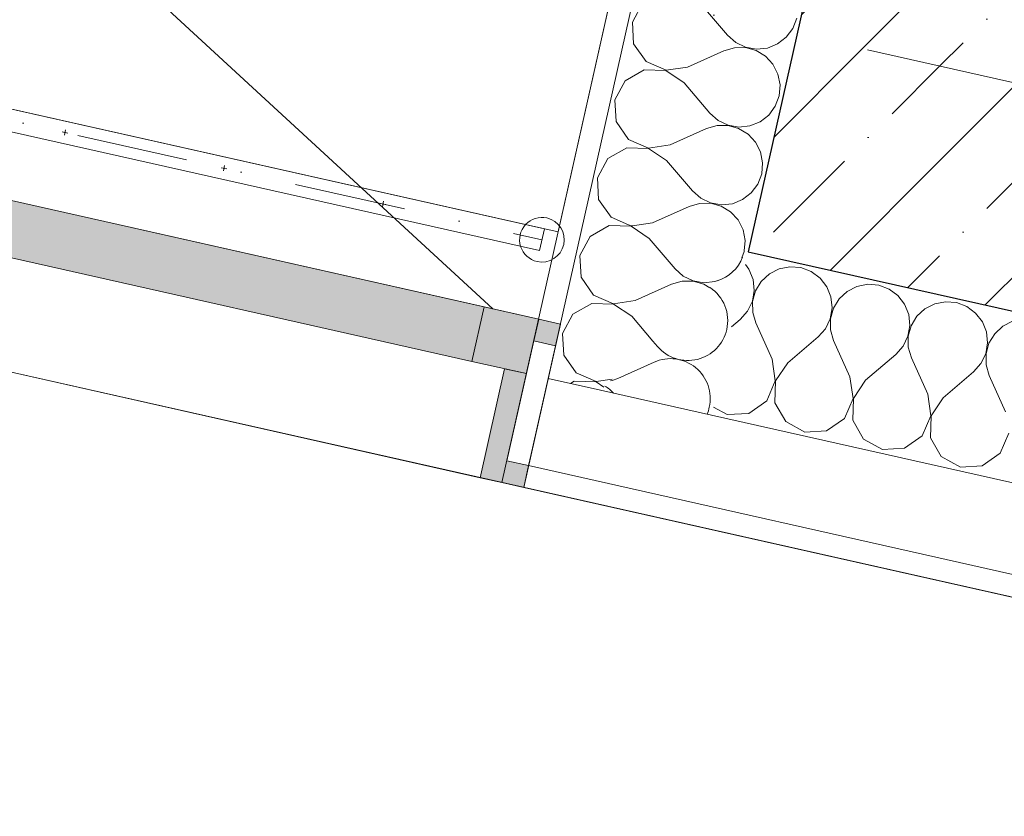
# Model space of a CAD drawing. Header units: millimetres. Extents: x -7218036 to -6972305, y 6116614 to 6334349.
# Tile 64 of 184: x -7172354 to -7171472, y 6133075 to 6133789. Entities that reach past the tile are written whole.
import ezdxf
from ezdxf.enums import TextEntityAlignment as Align

# ---------------------------------------------------------------- set-up
doc = ezdxf.new("R2010")
doc.units = ezdxf.units.MM
doc.header["$MEASUREMENT"] = 0
doc.linetypes.add('Dot & Dashed', pattern=[200, 100, -50, 0, -50])
doc.linetypes.add('Штрихпунктирная', pattern=[670.277762, 352.777767, -176.388884, 0, -141.111112])
for name, color, linetype, lineweight in [('0_Ном._пера__120', 7, 'Continuous', 0), ('S - квартира_помещение.АР_Ном._пера__101', 252, 'Continuous', 0), ('АР-Ограждения _балкона _ лоджии.АР_Ном._пера__1', 7, 'Continuous', 0), ('АР-Стены внешние_Балконы _ лоджии.АР_Ном._пера__1', 7, 'Continuous', 0), ('АР-Стены_внешние_.АР_Ном._пера__1', 7, 'Continuous', 0), ('АР-Стены_внешние_.АР_Ном._пера__120', 7, 'Continuous', 0), ('АР-Чертеж-Оси_Осевые размеры.АР_Ном._пера__120', 7, 'Continuous', 0), ('АР-Чертеж-Размеры.АР_Ном._пера__1', 7, 'Continuous', 0), ('Окна Archicad_Ном._пера__120', 7, 'Continuous', 0), ('Паспорта Зон Archicad_Ном._пера__1', 7, 'Continuous', 0)]:
    doc.layers.add(name, color=color, linetype=linetype, lineweight=lineweight)
for name, color, linetype in [('S - квартира_помещение.АР', 7, 'Continuous'), ('АР-Ограждения _балкона _ лоджии.АР', 7, 'Continuous'), ('АР-Стены внешние_Балконы _ лоджии.АР', 7, 'Continuous'), ('АР-Стены_внешние_.АР', 7, 'Continuous'), ('АР-Чертеж-Оси_Осевые размеры.АР', 7, 'Continuous'), ('АР-Чертеж-Размеры.АР', 7, 'Continuous')]:
    doc.layers.add(name, color=color, linetype=linetype)
doc.styles.add('РЎР“Р•РќР•Р\xa0Р\x98Р\xa0_РЎРўР\x98Р›Р¬_1', font='txt')
doc.styles.add('РЎР“Р•РќР•Р\xa0Р\x98Р\xa0_РЎРўР\x98Р›Р¬_2', font='calibri.ttf')
doc.styles.add('РЎР“Р•РќР•Р\xa0Р\x98Р\xa0_РЎРўР\x98Р›Р¬_3', font='GOTHIC.TTF')
doc.styles.add('РЎР“Р•РќР•Р\xa0Р\x98Р\xa0_РЎРўР\x98Р›Р¬_5', font='GOST_Common.ttf')
doc.dimstyles.new('СГЕНЕРИР_СТИЛЬ__1', dxfattribs={"dimtxt": 150, "dimasz": 142.5, "dimexe": 0.18, "dimexo": 0.0625, "dimgap": 0, "dimtad": 1, "dimdec": 0, "dimzin": 0, "dimdsep": 46, "dimtxsty": 'РЎР“Р•РќР•Р\xa0Р\x98Р\xa0_РЎРўР\x98Р›Р¬_5', "dimblk": 'ARROWHEAD_6', "dimblk1": 'ARROWHEAD_6', "dimblk2": 'ARROWHEAD_6', "dimcen": 0.09, "dimse1": 1, "dimse2": 1, "dimclrd": 7, "dimclre": 7, "dimclrt": 7, "dimazin": 0, "dimtfac": 1, "dimtdec": 4, "dimtmove": 0, "dimatfit": 3, "dimfxl": 1, "dimtolj": 1, "dimtzin": 0, "dimarcsym": 0})
pattern_1 = [(45, (-6566190.34, 6562677.8), (-84.852814, 84.852814), []), (45, (-6566232.77, 6562720.22), (-84.852814, 84.852814), [90, -30, 0, -30])]
pattern_2 = [(45, (-6566190.34, 6563027.8), (-111.369318, 111.369318), [0, -105, 0, -157.5]), (110, (-6565840.34, 6563027.8), (148.001588, 53.868173), [0, -77, 0, -133])]

# ---------------------------------------------------------------- blocks, each defined once
blk = doc.blocks.new('Стандартный Маркер Сетки[15]_6', base_point=(-7217047.88, 6143970.27))
at = {"layer": 'АР-Чертеж-Оси_Осевые размеры.АР_Ном._пера__120', "color": 7, "linetype": 'Штрихпунктирная', "lineweight": 0}
blk.add_line((-7216072.19, 6143751.13), (-7137130.99, 6126021.36), dxfattribs=at)
at = {"layer": 'АР-Чертеж-Оси_Осевые размеры.АР_Ном._пера__120', "color": 7, "lineweight": 0, "style": 'РЎР“Р•РќР•Р\xa0Р\x98Р\xa0_РЎРўР\x98Р›Р¬_3'}
for tag, p in [('AC_MarkerText_1_0', (-7217465.8, 6144260.91)), ('AC_MarkerText_1_1', (-7135597.52, 6125873.73))]:
    blk.add_attdef(tag, text='', height=350, rotation=347.34172, dxfattribs=at).set_placement(p, align=Align.TOP_CENTER)
blk = doc.blocks.new('Стандартный Маркер Сетки[18]_6', base_point=(-7217047.88, 6143970.27))
at = {"layer": 'АР-Чертеж-Оси_Осевые размеры.АР_Ном._пера__120', "color": 7, "linetype": 'Штрихпунктирная', "lineweight": 0}
blk.add_line((-7216072.19, 6143751.13), (-7137130.99, 6126021.36), dxfattribs=at)
at = {"layer": 'АР-Чертеж-Оси_Осевые размеры.АР_Ном._пера__120', "color": 7, "lineweight": 0, "style": 'РЎР“Р•РќР•Р\xa0Р\x98Р\xa0_РЎРўР\x98Р›Р¬_3'}
for tag, p in [('AC_MarkerText_1_0', (-7217465.8, 6144260.91)), ('AC_MarkerText_1_1', (-7135597.52, 6125873.73))]:
    blk.add_attdef(tag, text='', height=350, rotation=347.34172, dxfattribs=at).set_placement(p, align=Align.TOP_CENTER)
blk = doc.blocks.new('Стандартный Маркер Сетки[21]_6', base_point=(-7217047.88, 6143970.27))
at = {"layer": 'АР-Чертеж-Оси_Осевые размеры.АР_Ном._пера__120', "color": 7, "linetype": 'Штрихпунктирная', "lineweight": 0}
blk.add_line((-7216072.19, 6143751.13), (-7137130.99, 6126021.36), dxfattribs=at)
at = {"layer": 'АР-Чертеж-Оси_Осевые размеры.АР_Ном._пера__120', "color": 7, "lineweight": 0, "style": 'РЎР“Р•РќР•Р\xa0Р\x98Р\xa0_РЎРўР\x98Р›Р¬_3'}
for tag, p in [('AC_MarkerText_1_0', (-7217465.8, 6144260.91)), ('AC_MarkerText_1_1', (-7135597.52, 6125873.73))]:
    blk.add_attdef(tag, text='', height=350, rotation=347.34172, dxfattribs=at).set_placement(p, align=Align.TOP_CENTER)
blk = doc.blocks.new('Стандартный Маркер Сетки[24]_6', base_point=(-7217047.88, 6143970.27))
at = {"layer": 'АР-Чертеж-Оси_Осевые размеры.АР_Ном._пера__120', "color": 7, "linetype": 'Штрихпунктирная', "lineweight": 0}
blk.add_line((-7216072.19, 6143751.13), (-7137130.99, 6126021.36), dxfattribs=at)
at = {"layer": 'АР-Чертеж-Оси_Осевые размеры.АР_Ном._пера__120', "color": 7, "lineweight": 0, "style": 'РЎР“Р•РќР•Р\xa0Р\x98Р\xa0_РЎРўР\x98Р›Р¬_3'}
for tag, p in [('AC_MarkerText_1_0', (-7217465.8, 6144260.91)), ('AC_MarkerText_1_1', (-7135597.52, 6125873.73))]:
    blk.add_attdef(tag, text='', height=350, rotation=347.34172, dxfattribs=at).set_placement(p, align=Align.TOP_CENTER)
blk = doc.blocks.new('Лоджия_5_39_7', base_point=(-7173565.79, 6133338.39))
at = {"layer": 'S - квартира_помещение.АР_Ном._пера__101', "color": 252, "linetype": 'Continuous', "lineweight": 0, "flags": 128}
blk.add_lwpolyline([(-7171871.65, 6133598.67), (-7171652.52, 6134574.36), (-7174228.42, 6135152.89), (-7174447.56, 6134177.21)], close=True, dxfattribs=at)
at = {"layer": 'Паспорта Зон Archicad_Ном._пера__1', "color": 7, "lineweight": 0, "style": 'РЎР“Р•РќР•Р\xa0Р\x98Р\xa0_РЎРўР\x98Р›Р¬_2'}
blk.add_attdef('ROOM_CALC_AREA', text='', height=200, rotation=347.34174, dxfattribs=at).set_placement((-7171821.35, 6133997.15), align=Align.MIDDLE_RIGHT)
at = {"layer": 'Паспорта Зон Archicad_Ном._пера__1', "color": 7, "lineweight": 0, "style": 'РЎР“Р•РќР•Р\xa0Р\x98Р\xa0_РЎРўР\x98Р›Р¬_1'}
blk.add_attdef('ROOM_NUMBER', text='', height=250, rotation=347.34174, dxfattribs=at).set_placement((-7172966.66, 6134174.67), align=Align.MIDDLE_CENTER)
blk = doc.blocks.new('Стена_258_7', base_point=(-7171555.34, 6133660.86))
at = {"layer": 'АР-Стены_внешние_.АР', "linetype": 'Continuous', "lineweight": 0, "true_color": 0x000000}
h = blk.add_hatch(dxfattribs=at)
h.set_pattern_fill('ЖЕЛЕЗОБЕТОН__PROJECT__0007', color=18, style=0, pattern_type=2)
h.set_pattern_definition(pattern_1)
h.paths.add_polyline_path([(-7171418.09, 6133722.28), (-7171412.84, 6133724.89), (-7171161.65, 6134843.33), (-7171405.57, 6134898.11), (-7171657.58, 6133776.06)])
h = blk.add_hatch(dxfattribs=at)
h.set_pattern_fill('ЖЕЛЕЗОБЕТОН__PROJECT__0007', color=18, style=0, pattern_type=2)
h.set_pattern_definition(pattern_1)
h.paths.add_polyline_path([(-7171701.41, 6133580.92), (-7171418.09, 6133722.28), (-7171657.58, 6133776.06)])
h = blk.add_hatch(dxfattribs=at)
h.set_pattern_fill('ЖЕЛЕЗОБЕТОН__PROJECT__0007', color=18, style=0, pattern_type=2)
h.set_pattern_definition(pattern_1)
h.paths.add_polyline_path([(-7171418.09, 6133722.28), (-7171701.41, 6133580.92), (-7171457.48, 6133526.14), (-7171413.66, 6133721.28)])
at = {"layer": 'АР-Стены_внешние_.АР_Ном._пера__1', "color": 7, "linetype": 'Continuous', "lineweight": 30, "flags": 128}
for points in [[(-7171405.57, 6134898.11), (-7171701.41, 6133580.92)], [(-7171701.41, 6133580.92), (-7171457.48, 6133526.14)]]:
    blk.add_lwpolyline(points, dxfattribs=at)
blk = doc.blocks.new('*X754', base_point=(-6566190.34, 6562677.79))
at = {"layer": 'АР-Стены_внешние_.АР_Ном._пера__1', "color": 7, "linetype": 'Continuous', "lineweight": 0}
for p, q in [((-7171786.84, 6133500.91), (-7171782.7, 6133496.05)), ((-7171818.4, 6133467.46), (-7171785.83, 6133482.11))]:
    blk.add_line(p, q, dxfattribs=at)
for centre, start, end in [((-7171739.87, 6133588.92), 287.23204, 339.02001), ((-7171755.53, 6133519.23), 347.34172, 56.12986), ((-7171755.53, 6133519.23), 220.47183, 347.34172), ((-7171771.18, 6133449.54), 347.34172, 114.21162), ((-7171833.05, 6133500.04), 283.18353, 294.21162), ((-7171848.7, 6133430.34), 42.20798, 58.08297), ((-7171771.18, 6133449.54), 336.84446, 347.34172)]:
    blk.add_arc(centre, 35.71, start, end, dxfattribs=at)
blk = doc.blocks.new('*X756', base_point=(-6566190.34, 6562677.79))
at = {"layer": 'АР-Стены_внешние_.АР_Ном._пера__1', "color": 7, "linetype": 'Continuous', "lineweight": 0}
for p, q in [((-7171795.96, 6133803.78), (-7171805.28, 6133786.63)), ((-7171743.27, 6133801.99), (-7171720.09, 6133774.82)), ((-7171805.28, 6133786.63), (-7171804.19, 6133767.14)), ((-7171661.54, 6133780.95), (-7171658.07, 6133790.17)), ((-7171720.09, 6133774.82), (-7171712.72, 6133768.28)), ((-7171667.39, 6133773.02), (-7171661.54, 6133780.95)), ((-7171804.19, 6133767.14), (-7171793.02, 6133751.14)), ((-7171712.72, 6133768.28), (-7171703.84, 6133764)), ((-7171684.33, 6133763.33), (-7171675.19, 6133767)), ((-7171675.19, 6133767), (-7171667.39, 6133773.02)), ((-7171755.79, 6133746.23), (-7171723.22, 6133760.88)), ((-7171713.76, 6133763.64), (-7171723.22, 6133760.88)), ((-7171703.9, 6133763.71), (-7171713.76, 6133763.64)), ((-7171694.41, 6133761.09), (-7171703.9, 6133763.71)), ((-7171703.84, 6133764), (-7171694.13, 6133762.31)), ((-7171685.99, 6133755.97), (-7171694.41, 6133761.09)), ((-7171694.13, 6133762.31), (-7171684.33, 6133763.33)), ((-7171793.02, 6133751.14), (-7171775.1, 6133743.4)), ((-7171679.28, 6133748.75), (-7171685.99, 6133755.97)), ((-7171674.81, 6133739.97), (-7171679.28, 6133748.75)), ((-7171794.67, 6133743.78), (-7171811.62, 6133734.09)), ((-7171775.16, 6133743.12), (-7171794.67, 6133743.78)), ((-7171758.92, 6133732.29), (-7171775.16, 6133743.12)), ((-7171775.1, 6133743.4), (-7171755.79, 6133746.23)), ((-7171672.91, 6133730.3), (-7171674.81, 6133739.97)), ((-7171811.62, 6133734.09), (-7171820.93, 6133716.94)), ((-7171758.92, 6133732.29), (-7171735.74, 6133705.13)), ((-7171673.72, 6133720.48), (-7171672.91, 6133730.3)), ((-7171820.93, 6133716.94), (-7171819.84, 6133697.45)), ((-7171677.19, 6133711.26), (-7171673.72, 6133720.48)), ((-7171735.74, 6133705.13), (-7171728.37, 6133698.58)), ((-7171690.84, 6133697.3), (-7171683.04, 6133703.33)), ((-7171683.04, 6133703.33), (-7171677.19, 6133711.26)), ((-7171819.84, 6133697.45), (-7171808.67, 6133681.45)), ((-7171728.37, 6133698.58), (-7171719.49, 6133694.3)), ((-7171719.49, 6133694.3), (-7171709.79, 6133692.61)), ((-7171699.99, 6133693.64), (-7171690.84, 6133697.3)), ((-7171771.44, 6133676.54), (-7171738.87, 6133691.19)), ((-7171729.41, 6133693.95), (-7171738.87, 6133691.19)), ((-7171719.56, 6133694.02), (-7171729.41, 6133693.95)), ((-7171710.06, 6133691.4), (-7171719.56, 6133694.02)), ((-7171701.64, 6133686.28), (-7171710.06, 6133691.4)), ((-7171709.79, 6133692.61), (-7171699.99, 6133693.64)), ((-7171694.94, 6133679.06), (-7171701.64, 6133686.28)), ((-7171808.67, 6133681.45), (-7171790.75, 6133673.7)), ((-7171690.47, 6133670.28), (-7171694.94, 6133679.06)), ((-7171810.32, 6133674.09), (-7171827.27, 6133664.4)), ((-7171790.82, 6133673.42), (-7171810.32, 6133674.09)), ((-7171774.57, 6133662.6), (-7171790.82, 6133673.42)), ((-7171790.75, 6133673.7), (-7171771.44, 6133676.54)), ((-7171688.56, 6133660.61), (-7171690.47, 6133670.28)), ((-7171827.27, 6133664.4), (-7171836.59, 6133647.25)), ((-7171774.57, 6133662.6), (-7171751.39, 6133635.43)), ((-7171689.38, 6133650.79), (-7171688.56, 6133660.61)), ((-7171692.84, 6133641.56), (-7171689.38, 6133650.79)), ((-7171836.59, 6133647.25), (-7171835.5, 6133627.76)), ((-7171698.69, 6133633.64), (-7171692.84, 6133641.56)), ((-7171751.39, 6133635.43), (-7171744.02, 6133628.89)), ((-7171706.49, 6133627.61), (-7171698.69, 6133633.64)), ((-7171835.5, 6133627.76), (-7171824.32, 6133611.75)), ((-7171745.06, 6133624.26), (-7171754.52, 6133621.49)), ((-7171735.21, 6133624.33), (-7171745.06, 6133624.26)), ((-7171744.02, 6133628.89), (-7171735.15, 6133624.61)), ((-7171725.71, 6133621.71), (-7171735.21, 6133624.33)), ((-7171735.15, 6133624.61), (-7171725.44, 6133622.92)), ((-7171725.44, 6133622.92), (-7171715.64, 6133623.95)), ((-7171715.64, 6133623.95), (-7171706.49, 6133627.61)), ((-7171787.09, 6133606.85), (-7171754.52, 6133621.49)), ((-7171717.29, 6133616.59), (-7171725.71, 6133621.71)), ((-7171710.59, 6133609.36), (-7171717.29, 6133616.59)), ((-7171824.32, 6133611.75), (-7171808.84, 6133605.06)), ((-7171805.05, 6133604.21), (-7171787.09, 6133606.85)), ((-7171706.12, 6133600.58), (-7171710.59, 6133609.36)), ((-7171704.22, 6133590.92), (-7171706.12, 6133600.58)), ((-7171704.98, 6133581.74), (-7171704.22, 6133590.92))]:
    blk.add_line(p, q, dxfattribs=at)
blk = doc.blocks.new('*X757', base_point=(-6566190.34, 6562677.79))
at = {"layer": 'АР-Стены_внешние_.АР_Ном._пера__1', "color": 7, "linetype": 'Continuous', "lineweight": 0}
for p, q in [((-7171825.98, 6133604.4), (-7171842.92, 6133594.7)), ((-7171806.47, 6133603.73), (-7171825.98, 6133604.4)), ((-7171808.84, 6133605.06), (-7171806.41, 6133604.01)), ((-7171790.22, 6133592.91), (-7171806.47, 6133603.73)), ((-7171806.41, 6133604.01), (-7171805.05, 6133604.21)), ((-7171842.92, 6133594.7), (-7171852.24, 6133577.55)), ((-7171790.22, 6133592.91), (-7171767.04, 6133565.74)), ((-7171707.09, 6133575.61), (-7171705.03, 6133581.1)), ((-7171705.03, 6133581.1), (-7171704.98, 6133581.74)), ((-7171852.24, 6133577.55), (-7171851.15, 6133558.07)), ((-7171767.04, 6133565.74), (-7171759.67, 6133559.2)), ((-7171851.15, 6133558.07), (-7171839.98, 6133542.06)), ((-7171760.72, 6133554.56), (-7171770.17, 6133551.8)), ((-7171750.86, 6133554.64), (-7171760.72, 6133554.56)), ((-7171759.67, 6133559.2), (-7171750.8, 6133554.92)), ((-7171741.36, 6133552.01), (-7171750.86, 6133554.64)), ((-7171750.8, 6133554.92), (-7171741.09, 6133553.23)), ((-7171741.09, 6133553.23), (-7171731.29, 6133554.25)), ((-7171731.29, 6133554.25), (-7171728.84, 6133555.24)), ((-7171802.75, 6133537.16), (-7171770.17, 6133551.8)), ((-7171735.85, 6133548.67), (-7171741.36, 6133552.01)), ((-7171839.98, 6133542.06), (-7171822.06, 6133534.32)), ((-7171822.06, 6133534.32), (-7171802.75, 6133537.16)), ((-7171841.63, 6133534.7), (-7171858.57, 6133525.01)), ((-7171822.12, 6133534.04), (-7171841.63, 6133534.7)), ((-7171805.88, 6133523.22), (-7171822.12, 6133534.04)), ((-7171858.57, 6133525.01), (-7171867.89, 6133507.86)), ((-7171805.88, 6133523.22), (-7171786.84, 6133500.91)), ((-7171867.89, 6133507.86), (-7171866.8, 6133488.37)), ((-7171866.8, 6133488.37), (-7171855.63, 6133472.37)), ((-7171857.28, 6133465.01), (-7171860.8, 6133463)), ((-7171837.77, 6133464.35), (-7171857.28, 6133465.01)), ((-7171855.63, 6133472.37), (-7171837.71, 6133464.63)), ((-7171837.71, 6133464.63), (-7171823.32, 6133466.74)), ((-7171830.82, 6133459.71), (-7171837.77, 6133464.35))]:
    blk.add_line(p, q, dxfattribs=at)
blk = doc.blocks.new('Стена_261_7', base_point=(-7171510.42, 6134819.17))
at = {"layer": 'АР-Стены_внешние_.АР', "linetype": 'Continuous', "lineweight": 0, "true_color": 0x000000}
h = blk.add_hatch(dxfattribs=at)
h.set_pattern_fill('ШТУКАТУРКА__ГИПС_01_0007', color=18, style=0, pattern_type=2)
h.set_pattern_definition(pattern_2)
h.paths.add_polyline_path([(-7171652.52, 6134574.36), (-7171922.06, 6133374.26), (-7171896.1, 6133398.58), (-7171633.01, 6134569.98)])
h = blk.add_hatch(dxfattribs=at)
h.set_pattern_fill('ШТУКАТУРКА__ГИПС_01_0007', color=18, style=0, pattern_type=2)
h.set_pattern_definition(pattern_2)
h.paths.add_polyline_path([(-7171896.1, 6133398.58), (-7171904.4, 6133390.8), (-7171898.16, 6133389.39)])
h = blk.add_hatch(dxfattribs=at)
h.set_pattern_fill('ШТУКАТУРКА__ГИПС_01_0007', color=18, style=0, pattern_type=2)
h.set_pattern_definition(pattern_2)
h.paths.add_polyline_path([(-7171904.4, 6133390.8), (-7171922.06, 6133374.26), (-7171902.54, 6133369.88), (-7171898.16, 6133389.39)])
at = {"layer": 'АР-Стены_внешние_.АР_Ном._пера__1', "color": 7, "linetype": 'Continuous', "lineweight": 0}
for p, q in [((-7171633.01, 6134569.98), (-7171847.76, 6133613.8)), ((-7171847.76, 6133613.8), (-7171880.63, 6133467.45)), ((-7171880.63, 6133467.45), (-7171896.1, 6133398.58)), ((-7171833.8, 6133456.93), (-7171880.63, 6133467.45)), ((-7171833.8, 6133456.93), (-7171734.27, 6133434.58)), ((-7171896.1, 6133398.58), (-7171898.16, 6133389.39)), ((-7171898.16, 6133389.39), (-7171902.54, 6133369.88))]:
    blk.add_line(p, q, dxfattribs=at)
at = {"layer": 'АР-Стены_внешние_.АР_Ном._пера__1', "color": 7, "linetype": 'Continuous', "lineweight": 0, "flags": 128}
for points in [[(-7171652.52, 6134574.36), (-7171922.06, 6133374.26)], [(-7171701.4, 6133580.93), (-7171486.65, 6134537.11)], [(-7171922.06, 6133374.26), (-7171902.54, 6133369.88)]]:
    blk.add_lwpolyline(points, dxfattribs=at)
at = {"layer": 'АР-Стены_внешние_.АР', "color": 7, "lineweight": 0}
for name in ['*X756', '*X757', '*X754']:
    blk.add_blockref(name, (-6566190.34, 6562677.79), dxfattribs=at)
blk = doc.blocks.new('*X793', base_point=(-6566190.34, 6562677.79))
at = {"layer": 'АР-Стены_внешние_.АР_Ном._пера__1', "color": 7, "linetype": 'Continuous', "lineweight": 0}
for p, q in [((-7171700.79, 6133565.22), (-7171704, 6133569.38)), ((-7171697.12, 6133556.08), (-7171700.79, 6133565.22)), ((-7171673.76, 6133565.6), (-7171682.54, 6133561.13)), ((-7171664.09, 6133567.5), (-7171673.76, 6133565.6)), ((-7171654.27, 6133566.69), (-7171664.09, 6133567.5)), ((-7171645.04, 6133563.22), (-7171654.27, 6133566.69)), ((-7171637.12, 6133557.37), (-7171645.04, 6133563.22)), ((-7171696.09, 6133546.28), (-7171697.12, 6133556.08)), ((-7171689.76, 6133554.42), (-7171694.88, 6133546)), ((-7171682.54, 6133561.13), (-7171689.76, 6133554.42)), ((-7171631.09, 6133549.57), (-7171637.12, 6133557.37)), ((-7171697.79, 6133536.57), (-7171696.09, 6133546.28)), ((-7171694.88, 6133546), (-7171697.5, 6133536.51)), ((-7171627.43, 6133540.42), (-7171631.09, 6133549.57)), ((-7171612.85, 6133545.47), (-7171620.07, 6133538.77)), ((-7171604.07, 6133549.94), (-7171612.85, 6133545.47)), ((-7171594.4, 6133551.85), (-7171604.07, 6133549.94)), ((-7171584.58, 6133551.03), (-7171594.4, 6133551.85)), ((-7171575.35, 6133547.57), (-7171584.58, 6133551.03)), ((-7171567.43, 6133541.72), (-7171575.35, 6133547.57)), ((-7171702.06, 6133527.69), (-7171697.79, 6133536.57)), ((-7171697.5, 6133536.51), (-7171697.43, 6133526.65)), ((-7171626.4, 6133530.62), (-7171627.43, 6133540.42)), ((-7171620.07, 6133538.77), (-7171625.19, 6133530.35)), ((-7171561.4, 6133533.92), (-7171567.43, 6133541.72)), ((-7171524.7, 6133536.19), (-7171534.37, 6133534.29)), ((-7171514.88, 6133535.38), (-7171524.7, 6133536.19)), ((-7171708.61, 6133520.32), (-7171702.06, 6133527.69)), ((-7171628.09, 6133520.92), (-7171626.4, 6133530.62)), ((-7171625.19, 6133530.35), (-7171627.81, 6133520.85)), ((-7171557.74, 6133524.77), (-7171561.4, 6133533.92)), ((-7171543.15, 6133529.82), (-7171550.38, 6133523.12)), ((-7171534.37, 6133534.29), (-7171543.15, 6133529.82)), ((-7171505.66, 6133531.92), (-7171514.88, 6133535.38)), ((-7171497.73, 6133526.06), (-7171505.66, 6133531.92)), ((-7171716.54, 6133513.56), (-7171708.61, 6133520.32)), ((-7171697.43, 6133526.65), (-7171694.67, 6133517.19)), ((-7171632.37, 6133512.04), (-7171628.09, 6133520.92)), ((-7171627.81, 6133520.85), (-7171627.74, 6133511)), ((-7171556.71, 6133514.97), (-7171557.74, 6133524.77)), ((-7171550.38, 6133523.12), (-7171555.5, 6133514.7)), ((-7171491.71, 6133518.27), (-7171497.73, 6133526.06)), ((-7171488.04, 6133509.12), (-7171491.71, 6133518.27)), ((-7171464.68, 6133518.64), (-7171473.46, 6133514.17)), ((-7171680.02, 6133484.62), (-7171694.67, 6133517.19)), ((-7171638.91, 6133504.67), (-7171632.37, 6133512.04)), ((-7171627.74, 6133511), (-7171624.98, 6133501.54)), ((-7171558.4, 6133505.26), (-7171556.71, 6133514.97)), ((-7171555.5, 6133514.7), (-7171558.12, 6133505.2)), ((-7171487.02, 6133499.32), (-7171488.04, 6133509.12)), ((-7171473.46, 6133514.17), (-7171480.69, 6133507.47)), ((-7171666.08, 6133481.49), (-7171638.91, 6133504.67)), ((-7171610.33, 6133468.97), (-7171624.98, 6133501.54)), ((-7171562.68, 6133496.39), (-7171558.4, 6133505.26)), ((-7171558.12, 6133505.2), (-7171558.05, 6133495.35)), ((-7171480.69, 6133507.47), (-7171485.8, 6133499.05)), ((-7171569.22, 6133489.02), (-7171562.68, 6133496.39)), ((-7171558.05, 6133495.35), (-7171555.28, 6133485.89)), ((-7171488.71, 6133489.61), (-7171487.02, 6133499.32)), ((-7171485.8, 6133499.05), (-7171488.43, 6133489.55)), ((-7171677.19, 6133465.31), (-7171680.02, 6133484.62)), ((-7171596.39, 6133465.84), (-7171569.22, 6133489.02)), ((-7171540.64, 6133453.32), (-7171555.28, 6133485.89)), ((-7171492.99, 6133480.74), (-7171488.71, 6133489.61)), ((-7171488.43, 6133489.55), (-7171488.35, 6133479.69)), ((-7171666.08, 6133481.49), (-7171676.9, 6133465.25)), ((-7171499.53, 6133473.37), (-7171492.99, 6133480.74)), ((-7171488.35, 6133479.69), (-7171485.59, 6133470.24)), ((-7171684.93, 6133447.39), (-7171677.19, 6133465.31)), ((-7171676.9, 6133465.25), (-7171677.57, 6133445.74)), ((-7171607.49, 6133449.66), (-7171610.33, 6133468.97)), ((-7171596.39, 6133465.84), (-7171607.21, 6133449.59)), ((-7171526.7, 6133450.19), (-7171499.53, 6133473.37)), ((-7171470.94, 6133437.66), (-7171485.59, 6133470.24)), ((-7171700.93, 6133436.22), (-7171684.93, 6133447.39)), ((-7171615.23, 6133431.74), (-7171607.49, 6133449.66)), ((-7171607.21, 6133449.59), (-7171607.88, 6133430.09)), ((-7171537.8, 6133434), (-7171540.64, 6133453.32)), ((-7171526.7, 6133450.19), (-7171537.52, 6133433.94)), ((-7171732.66, 6133441.78), (-7171720.42, 6133435.13)), ((-7171677.57, 6133445.74), (-7171667.88, 6133428.79)), ((-7171720.42, 6133435.13), (-7171700.93, 6133436.22)), ((-7171631.24, 6133420.57), (-7171615.23, 6133431.74)), ((-7171607.88, 6133430.09), (-7171598.19, 6133413.14)), ((-7171545.54, 6133416.09), (-7171537.8, 6133434)), ((-7171537.52, 6133433.94), (-7171538.18, 6133414.43)), ((-7171667.88, 6133428.79), (-7171650.73, 6133419.48)), ((-7171650.73, 6133419.48), (-7171631.24, 6133420.57)), ((-7171598.19, 6133413.14), (-7171581.04, 6133403.82)), ((-7171561.55, 6133404.91), (-7171545.54, 6133416.09)), ((-7171538.18, 6133414.43), (-7171528.49, 6133397.49)), ((-7171475.85, 6133400.43), (-7171468.11, 6133418.35)), ((-7171581.04, 6133403.82), (-7171561.55, 6133404.91)), ((-7171528.49, 6133397.49), (-7171511.34, 6133388.17)), ((-7171491.85, 6133389.26), (-7171475.85, 6133400.43)), ((-7171511.34, 6133388.17), (-7171491.85, 6133389.26))]:
    blk.add_line(p, q, dxfattribs=at)
blk = doc.blocks.new('Стена_282_7', base_point=(-7170647.66, 6133344.27))
at = {"layer": 'АР-Стены_внешние_.АР_Ном._пера__1', "color": 7, "linetype": 'Continuous', "lineweight": 0}
for p, q in [((-7171880.63, 6133467.45), (-7171896.1, 6133398.58)), ((-7171833.8, 6133456.93), (-7171880.63, 6133467.45)), ((-7171833.8, 6133456.93), (-7171734.27, 6133434.58)), ((-7171734.27, 6133434.58), (-7170680.53, 6133197.91)), ((-7171896.1, 6133398.58), (-7171898.16, 6133389.39)), ((-7171898.16, 6133389.39), (-7171902.54, 6133369.88)), ((-7171898.16, 6133389.39), (-7170698.06, 6133119.86))]:
    blk.add_line(p, q, dxfattribs=at)
at = {"layer": 'АР-Стены_внешние_.АР_Ном._пера__1', "color": 7, "linetype": 'Continuous', "lineweight": 0, "flags": 128}
for points in [[(-7170647.66, 6133344.27), (-7171701.4, 6133580.93)], [(-7171902.54, 6133369.88), (-7170702.44, 6133100.34)]]:
    blk.add_lwpolyline(points, dxfattribs=at)
at = {"layer": 'АР-Стены_внешние_.АР', "color": 7, "lineweight": 0}
blk.add_blockref('*X793', (-6566190.34, 6562677.79), dxfattribs=at)
blk = doc.blocks.new('Ограждение_7_7', base_point=(-6566190.34, 6562677.79))
at = {"layer": 'АР-Ограждения _балкона _ лоджии.АР_Ном._пера__1', "color": 7, "linetype": 'Dot & Dashed', "lineweight": 0}
blk.add_line((-7174449.74, 6134167.44), (-7171886.24, 6133591.69), dxfattribs=at)
at = {"layer": 'АР-Ограждения _балкона _ лоджии.АР_Ном._пера__1', "color": 7, "linetype": 'Continuous', "lineweight": 0}
for p, q in [((-7172311.05, 6133687.1), (-7172315.93, 6133688.2)), ((-7172312.94, 6133690.09), (-7172314.04, 6133685.21)), ((-7172168.63, 6133655.12), (-7172173.51, 6133656.21)), ((-7172170.52, 6133658.1), (-7172171.62, 6133653.23)), ((-7172026.22, 6133623.13), (-7172031.09, 6133624.23)), ((-7172028.11, 6133626.12), (-7172029.2, 6133621.24))]:
    blk.add_line(p, q, dxfattribs=at)
at = {"layer": 'АР-Ограждения _балкона _ лоджии.АР_Ном._пера__1', "color": 7, "linetype": 'Continuous', "lineweight": 0, "flags": 128}
blk.add_lwpolyline([(-7174447.55, 6134177.2), (-7174451.93, 6134157.69), (-7171888.43, 6133581.94), (-7171884.05, 6133601.45)], close=True, dxfattribs=at)
blk.add_lwpolyline([(-7171890.62, 6133572.18, 1), (-7171881.86, 6133611.21, 1)], format="xyb", close=True, dxfattribs=at)
blk = doc.blocks.new('*D1153', base_point=(-6566190.34, 6562677.79))
at = {"layer": 'АР-Чертеж-Размеры.АР_Ном._пера__1', "color": 7, "linetype": 'Continuous', "lineweight": 0, "transparency": 16777216}
for p, q in [((-7172073.31, 6132700.8), (-7172011.68, 6132975.21)), ((-7171952.88, 6132894.75), (-7172132.11, 6132781.26)), ((-7172152.26, 6132862.66), (-7172042.5, 6132838.01)), ((-7172042.5, 6132838.01), (-7170822.88, 6132564.09)), ((-7170853.7, 6132426.88), (-7170792.06, 6132701.29)), ((-7170912.49, 6132507.34), (-7170733.27, 6132620.83)), ((-7170822.88, 6132564.09), (-7170713.11, 6132539.43))]:
    blk.add_line(p, q, dxfattribs=at)
at = {"layer": 'АР-Чертеж-Размеры.АР_Ном._пера__1', "color": 7, "lineweight": 0, "transparency": 16777216, "insert": (-7171643.99, 6132779.25), "char_height": 150, "attachment_point": 7, "rotation": 347.34169, "style": 'РЎР“Р•РќР•Р\xa0Р\x98Р\xa0_РЎРўР\x98Р›Р¬_5'}
blk.add_mtext('\\A1;{\\pql;\\fGOST Common|b0|i0|c204|p0;\\W1.000000;1\xa0250}', dxfattribs=at)
blk = doc.blocks.new('ARROWHEAD_6')
at = {"color": 0, "linetype": 'Continuous', "lineweight": 0}
for p, q in [((-0.5, -0.5), (0.5, 0.5)), ((0, 0), (-1, 0))]:
    blk.add_line(p, q, dxfattribs=at)
blk = doc.blocks.new('Горизонтальное Многостворчатое Окно 23[34]_7', base_point=(-6566190.34, 6562677.79))
at = {"layer": 'Окна Archicad_Ном._пера__120', "linetype": 'Continuous', "lineweight": 0, "true_color": 0xffffff}
for points in [[(-7172633.97, 6133687.88), (-7172644.92, 6133639.1), (-7171948.93, 6133482.78), (-7171937.97, 6133531.57)], [(-7171900.14, 6133471.83), (-7171889.19, 6133520.61), (-7171937.97, 6133531.57), (-7171948.93, 6133482.78)]]:
    blk.add_hatch(color=7, dxfattribs=at).paths.add_polyline_path(points)
at = {"layer": 'Окна Archicad_Ном._пера__120', "color": 7, "linetype": 'Continuous', "lineweight": 0}
for p, q in [((-7174269.88, 6134055.3), (-7171889.19, 6133520.61)), ((-7174283.24, 6133904.56), (-7171941.57, 6133378.64)), ((-7172633.97, 6133687.88), (-7171937.97, 6133531.57)), ((-7171948.93, 6133482.78), (-7172644.92, 6133639.1)), ((-7171948.93, 6133482.78), (-7171937.97, 6133531.57)), ((-7171937.97, 6133531.57), (-7171889.19, 6133520.61)), ((-7171893.57, 6133501.1), (-7171889.19, 6133520.61)), ((-7171893.57, 6133501.1), (-7171889.19, 6133520.61)), ((-7171900.14, 6133471.83), (-7171893.57, 6133501.1)), ((-7171900.14, 6133471.83), (-7171893.57, 6133501.1)), ((-7171900.14, 6133471.83), (-7171948.93, 6133482.78)), ((-7171919.66, 6133476.21), (-7171941.57, 6133378.64)), ((-7171922.06, 6133374.26), (-7171941.57, 6133378.64))]:
    blk.add_line(p, q, dxfattribs=at)
blk = doc.blocks.new('Стена_324_7', base_point=(-7171869.67, 6133516.23))
at = {"layer": 'АР-Стены внешние_Балконы _ лоджии.АР', "linetype": 'Continuous', "lineweight": 0, "true_color": 0x000000}
for points in [[(-7171893.57, 6133501.1), (-7171874.06, 6133496.71), (-7171869.67, 6133516.23), (-7171889.19, 6133520.61)], [(-7171941.57, 6133378.64), (-7171922.06, 6133374.26), (-7171917.67, 6133393.77), (-7171900.14, 6133471.83), (-7171919.66, 6133476.21)], [(-7171922.06, 6133374.26), (-7171902.54, 6133369.87), (-7171898.16, 6133389.39), (-7171917.67, 6133393.77)]]:
    blk.add_hatch(color=18, dxfattribs=at).paths.add_polyline_path(points)
at = {"layer": 'АР-Стены внешние_Балконы _ лоджии.АР_Ном._пера__1', "color": 7, "linetype": 'Continuous', "lineweight": 0}
for p, q in [((-7171893.57, 6133501.1), (-7171889.19, 6133520.61)), ((-7171900.14, 6133471.83), (-7171893.57, 6133501.1)), ((-7171874.06, 6133496.71), (-7171893.57, 6133501.1)), ((-7171919.66, 6133476.21), (-7171941.57, 6133378.64)), ((-7171900.14, 6133471.83), (-7171919.66, 6133476.21)), ((-7171917.67, 6133393.77), (-7171900.14, 6133471.83)), ((-7171917.67, 6133393.77), (-7171898.16, 6133389.39)), ((-7171922.06, 6133374.26), (-7171941.57, 6133378.64))]:
    blk.add_line(p, q, dxfattribs=at)
at = {"layer": 'АР-Стены внешние_Балконы _ лоджии.АР_Ном._пера__1', "color": 7, "linetype": 'Continuous', "lineweight": 0, "flags": 128}
for points in [[(-7171869.67, 6133516.23), (-7171889.19, 6133520.61)], [(-7171902.54, 6133369.87), (-7171869.67, 6133516.23)], [(-7171922.06, 6133374.26), (-7171902.54, 6133369.87)]]:
    blk.add_lwpolyline(points, dxfattribs=at)
at = {"layer": 'Окна Archicad_Ном._пера__120', "color": 7, "linetype": 'Continuous', "lineweight": 0}
blk.add_blockref('Горизонтальное Многостворчатое Окно 23[34]_7', (-6566190.34, 6562677.79), dxfattribs=at)

msp = doc.modelspace()

# ---------------------------------------------------------------- linework, layer by layer
at = {"layer": '0_Ном._пера__120', "color": 7, "linetype": 'Continuous', "lineweight": 0}
msp.add_line((-7171930.25, 6133529.83), (-7172456.71, 6134014.9), dxfattribs=at)
at = {"layer": 'S - квартира_помещение.АР', "color": 254, "linetype": 'Continuous', "lineweight": 0, "true_color": 0xd8d8d8, "flags": 128}
msp.add_lwpolyline([(-7171871.65, 6133598.67), (-7171652.52, 6134574.36), (-7174228.42, 6135152.89), (-7174447.56, 6134177.21)], close=True, dxfattribs=at)
at = {"layer": 'АР-Стены_внешние_.АР_Ном._пера__120', "color": 7, "linetype": 'Continuous', "lineweight": 0}
msp.add_lwpolyline([(-7161011.82, 6146220.72), (-7164427.73, 6146987.91), (-7164548.23, 6146451.38), (-7167504.08, 6147115.25), (-7166658.25, 6150881.3), (-7175585.04, 6152886.17), (-7176044.04, 6150842.43), (-7179303.32, 6151574.45), (-7179355.9, 6151340.33), (-7182673.16, 6152085.37), (-7186157.5, 6136571.46), (-7164282.41, 6131658.43)], dxfattribs=at)

# ---------------------------------------------------------------- block references
at = {"layer": 'S - квартира_помещение.АР', "color": 7, "linetype": 'Continuous', "lineweight": 0}
msp.add_blockref('Лоджия_5_39_7', (-7173565.79, 6133338.39), dxfattribs=at)
at = {"layer": 'АР-Ограждения _балкона _ лоджии.АР', "color": 7, "linetype": 'Continuous', "lineweight": 0}
msp.add_blockref('Ограждение_7_7', (-6566190.34, 6562677.79), dxfattribs=at)
at = {"layer": 'АР-Стены внешние_Балконы _ лоджии.АР', "color": 7, "lineweight": 0}
msp.add_blockref('Стена_324_7', (-7171869.67, 6133516.23), dxfattribs=at)
at = {"layer": 'АР-Стены_внешние_.АР', "color": 7, "lineweight": 0}
for name, p in [('Стена_258_7', (-7171555.34, 6133660.86)), ('Стена_261_7', (-7171510.42, 6134819.17)), ('Стена_282_7', (-7170647.66, 6133344.27))]:
    msp.add_blockref(name, p, dxfattribs=at)
at = {"layer": 'АР-Чертеж-Оси_Осевые размеры.АР', "color": 8, "linetype": 'Continuous', "lineweight": 15}
for name in ['Стандартный Маркер Сетки[15]_6', 'Стандартный Маркер Сетки[18]_6', 'Стандартный Маркер Сетки[21]_6', 'Стандартный Маркер Сетки[24]_6']:
    msp.add_blockref(name, (-7217047.88, 6143970.27), dxfattribs=at)

# ---------------------------------------------------------------- dimensions: what is measured, and where the dimension line sits
at = {"layer": 'АР-Чертеж-Размеры.АР', "color": 7, "linetype": 'Continuous', "lineweight": 0}
dim = msp.add_linear_dim(base=(-7170822.88, 6132564.09), p1=(-7171922.06, 6133374.26), p2=(-7170702.44, 6133100.34), angle=347.34169, dimstyle='СГЕНЕРИР_СТИЛЬ__1', dxfattribs=at)
dim.commit()
dim.dimension.update_dxf_attribs({"geometry": '*D1153', "text_midpoint": (-7171376.49, 6132796.04), "dimtype": 160, "text_rotation": 347.34169})

doc.saveas('drawing.dxf')
